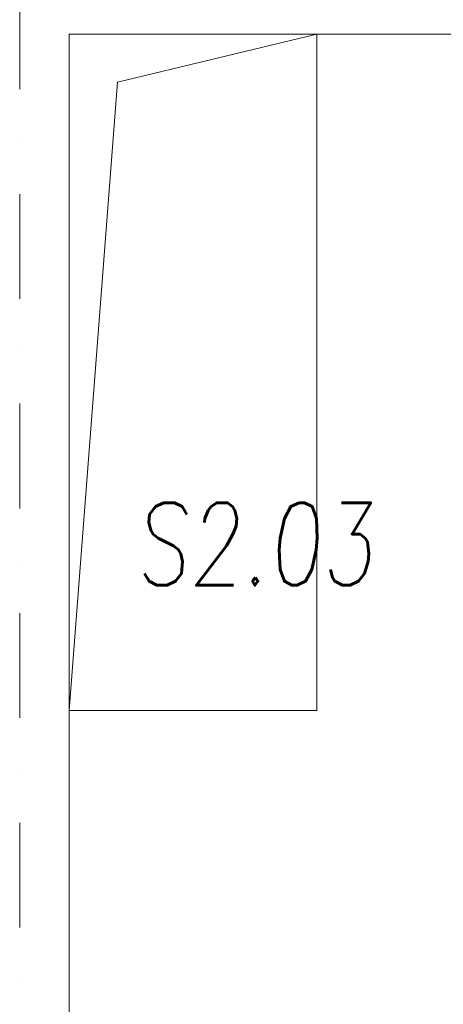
# Model space of a CAD drawing. Header units: millimetres. Extents: x 213386 to 459888, y 74252 to 208052.
# Tile 5 of 256: x 386377 to 387660, y 84917 to 87901. Entities that reach past the tile are written whole.
import ezdxf

# ---------------------------------------------------------------- set-up
doc = ezdxf.new("R2010")
doc.units = ezdxf.units.MM
doc.linetypes.add('ČERCHOVANÁ', pattern=[25.4, 12.7, -6.35, 0, -6.35])
for name, color, linetype, lineweight in [('OSY', 255, 'Continuous', 0), ('POPIS2', 255, 'Continuous', 0), ('TENKA', 255, 'Continuous', 0), ('ŽB', 255, 'Continuous', 0)]:
    doc.layers.add(name, color=color, linetype=linetype, lineweight=lineweight)
doc.styles.add('CS-ROMANS', font='romans.shx', dxfattribs={"width": 0.75, "oblique": 5})

msp = doc.modelspace()

# ---------------------------------------------------------------- linework, layer by layer
at = {"layer": 'OSY', "linetype": 'ČERCHOVANÁ', "ltscale": 25}
msp.add_line((386376.638, 100709.563), (386376.638, 76457.929), dxfattribs=at)
at = {"layer": 'TENKA'}
msp.add_lwpolyline([(386526.631, 85807.153), (387276.631, 85807.153), (387276.631, 87857.154), (386526.631, 87857.154)], close=True, dxfattribs=at)
msp.add_lwpolyline([(386526.638, 85807.153), (386672.737, 87711.264), (387276.631, 87857.154)], dxfattribs=at)
at = {"layer": 'ŽB'}
for q in [(386526.638, 84532.154), (387726.638, 87857.154)]:
    msp.add_line((386526.638, 87857.154), q, dxfattribs=at)

# ---------------------------------------------------------------- texts
at = {"layer": 'POPIS2', "ltscale": 15, "style": 'CS-ROMANS', "oblique": 5, "width": 0.75}
msp.add_text('S2.03', height=250, dxfattribs=at).set_placement((386727.424, 86187.166))

doc.saveas('drawing.dxf')
